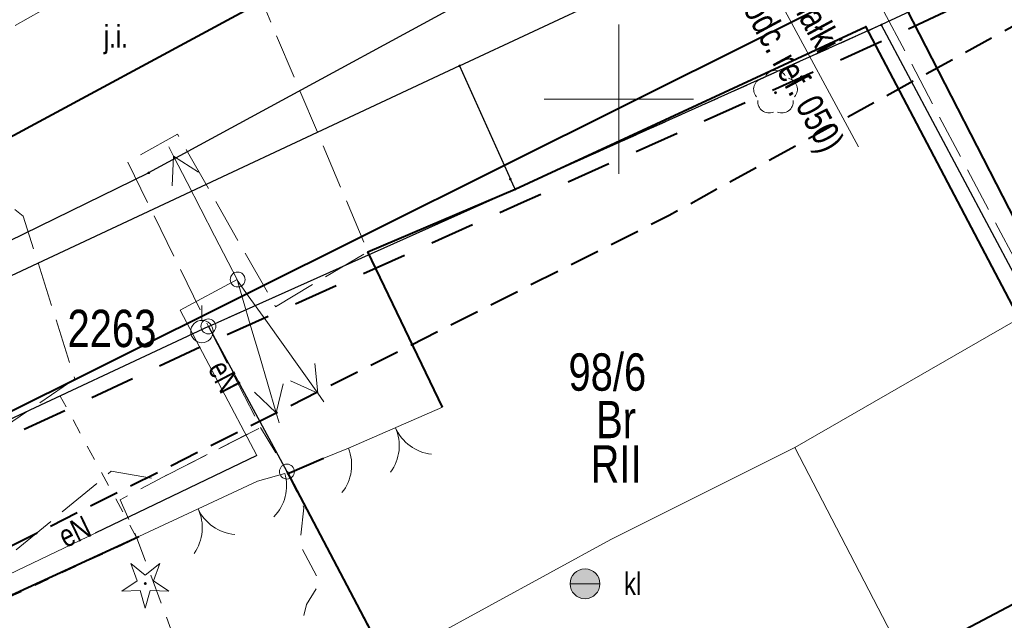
# Model space of a CAD drawing. Header units: metres. Extents: x 7437397 to 7437781, y 5556608 to 5556944.
# Tile 25 of 58: x 7437580 to 7437613, y 5556683 to 5556703. Entities that reach past the tile are written whole.
import ezdxf

# ---------------------------------------------------------------- set-up
doc = ezdxf.new("R2010")
doc.units = ezdxf.units.M
doc.header["$MEASUREMENT"] = 0
for name, pattern in [('EGBK02-500', [2, 1.5, -0.5]), ('EGBO02-500', [2.5, 1.5, -1]), ('EGBU01-500', [1, 0.5, -0.5]), ('KTCR02-500', [1.5, 1, -0.5]), ('KTJZ01-500', [2, 1.5, -0.5])]:
    doc.linetypes.add(name, pattern=pattern)
doc.layers.get('0').update_dxf_attribs({"color": 250, "lineweight": 5})
for name, color, linetype, lineweight in [('131-Punkt osnowy pomiarowej', 7, 'Continuous', 5), ('131-Punkt osnowy pomiarowej-Atr103', 7, 'Continuous', 5), ('202-Punkt graniczny stabilizowany trwale', 7, 'Continuous', 5), ('203-Punkt załamania granicy działki nie stabilizowany', 7, 'Continuous', 5), ('_PROJ_WYMIARY', 7, 'Continuous', 9), ('_PROJ_ZAGOSPODAROWANIE', 7, 'Continuous', 13), ('brama (linia) - symbol', 7, 'Continuous', 5), ('BUIB02_01', 250, 'Continuous', 5), ('BUIB05_01', 250, 'Continuous', 5), ('D_opisy', 7, 'Continuous', 13), ('EGBD03', 250, 'Continuous', 5), ('EGBK02', 250, 'Continuous', 5), ('EGBO02', 250, 'Continuous', 5), ('EGBP04_02', 250, 'Continuous', 5), ('EGBP04_03', 250, 'Continuous', 5), ('EGBU01', 250, 'Continuous', 5), ('furtka (linia) - symbol', 7, 'Continuous', 5), ('KTCR02', 250, 'Continuous', 5), ('KTJZ01', 250, 'Continuous', 5), ('KTOK02', 250, 'Continuous', 5), ('KTOK04', 250, 'Continuous', 5), ('KTOK05_01', 250, 'Continuous', 5), ('MPZP', 250, 'Continuous', 5), ('OBOP01_01', 250, 'Continuous', 5), ('OBOP02_01', 250, 'Continuous', 5), ('przewód elektroenergetyczny (linia)', 7, 'Continuous', 5), ('przewód elektroenergetyczny (linia)-Atr1', 7, 'Continuous', 5), ('przewód elektroenergetyczny niskiego napięcia (linia) - symbol', 7, 'Continuous', 5), ('rura ochronna - przewód elektroenergetyczny (linia)', 7, 'Continuous', 5), ('SUPG_01', 250, 'Continuous', 5), ('SUSM04_01_E', 250, 'Continuous', 5), ('SUUS07', 250, 'Continuous', 5), ('słup (punkt)', 7, 'Continuous', 5), ('Warstwa 3', 250, 'Continuous', 5)]:
    doc.layers.add(name, color=color, linetype=linetype, lineweight=lineweight)
doc.styles.add('ROMANS', font='arial.ttf', dxfattribs={"width": 0.8})
doc.styles.get("Standard").update_dxf_attribs({"font": 'txt.shx', "width": 0.75})
doc.linetypes.add('KTOK05_01-500', pattern='A,3.75,[13,dgnlstyle-rozp_2015.shx,S=0.002778,R=0,X=0,Y=0],3.75', length=7.5)
doc.dimstyles.new('1-500', dxfattribs={"dimscale": 10, "dimtxt": 0.1, "dimasz": 0.07, "dimexe": 0, "dimexo": 0, "dimgap": 0.05, "dimtad": 1, "dimdec": 1, "dimrnd": 0.08, "dimzin": 0, "dimtxsty": 'ROMANS', "dimblk": 'ARCHTICK', "dimcen": 0.02, "dimdle": 0.1, "dimclrt": 256, "dimadec": 0, "dimazin": 0, "dimtfac": 0.666667, "dimtdec": 1, "dimtofl": 0, "dimtmove": 1, "dimatfit": 2, "dimfxl": 0, "dimtolj": 1, "dimtzin": 0, "dimarcsym": 0})
pattern_1 = [(50, (0, 0), (0.7172601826, -0.062752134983), [0.075, -0.825]), (355, (0, 0), (-0.138751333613, 0.7521921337), [0.06, -0.66]), (100.45144446, (0.0598, -0.0052), (0.578508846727, 0.68943999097), [0.063740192, -0.701142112]), (46.1842, (0, 0.2), (1.06724133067, -0.16551928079), [0.1125, -1.2375]), (96.63563549, (0.0889, 0.1862), (0.93466194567, 0.97411860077), [0.095610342, -1.05171376]), (351.18416399, (0, 0.2), (0.93466194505, 0.97411860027), [0.09, -0.990000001]), (21, (0.1, 0.15), (0.59690705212, -0.402618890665), [0.075, -0.825]), (326, (0.1, 0.15), (0.24331533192, 0.725150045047), [0.06, -0.66]), (71.45144474, (0.14974, 0.11645), (0.84022237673, 0.322531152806), [0.06374019, -0.701142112]), (37.5, (0, 0), (0.012159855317, 0.332893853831), [0, -0.652, 0, -0.67, 0, -0.6625]), (7.5, (0, 0), (0.263069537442, 0.394411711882), [0, -0.382, 0, -0.637, 0, -0.2525]), (327.5, (-0.223, 0), (0.5338224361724, -0.022554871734), [0, -0.25, 0, -0.78, 0, -1.035]), (317.5, (-0.323, 0), (0.583186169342, 0.100104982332), [0, -0.325, 0, -0.518, 0, -0.735])]

# ---------------------------------------------------------------- blocks, each defined once
blk = doc.blocks.new('PE04')
at = {"color": 0, "linetype": 'Continuous', "lineweight": 13, "ltscale": 10}
for p, q in [((46.5, 0), (37.84, 5)), ((6.5, 0), (0, 0)), ((6.5, 0), (16.5, 0)), ((16.5, 0), (26.5, 0)), ((26.5, 0), (36.5, 0)), ((36.5, 0), (46.5, 0)), ((46.5, 0), (37.84, -5)), ((46.5, 0), (50, 0))]:
    blk.add_line(p, q, dxfattribs=at)
blk = doc.blocks.new('OK04')
at = {"color": 0, "linetype": 'Continuous', "lineweight": 0, "ltscale": 10}
blk.add_arc((15, 0.01), 15, 120, 180, dxfattribs=at)
blk = doc.blocks.new('OK02')
at = {"layer": 'brama (linia) - symbol', "color": 0, "linetype": 'Continuous', "lineweight": 13, "ltscale": 10}
for centre, start, end in [((-15, 0), 0, 60), ((15, 0), 120, 180)]:
    blk.add_arc(centre, 15, start, end, dxfattribs=at)
blk = doc.blocks.new('131')
at = {"color": 0, "linetype": 'Continuous', "lineweight": 13, "ltscale": 10}
blk.add_line((0, 3.75), (0, 8.75), dxfattribs=at)
blk.add_circle((0, 0), 3.75, dxfattribs=at)
blk = doc.blocks.new('203')
at = {"layer": '203-Punkt załamania granicy działki nie stabilizowany', "linetype": 'Continuous', "lineweight": 13}
h = blk.add_hatch(color=96, dxfattribs=at)
edge = h.paths.add_edge_path()
edge.add_arc((0, 0), 0.45, 0, 360)
blk = doc.blocks.new('202')
at = {"layer": '202-Punkt graniczny stabilizowany trwale', "color": 96, "linetype": 'Continuous', "lineweight": 13}
blk.add_circle((0, 0), 2.5, dxfattribs=at)
blk = doc.blocks.new('SM04')
at = {"layer": 'słup (punkt)', "color": 0, "linetype": 'Continuous', "lineweight": 13}
blk.add_circle((0, 0), 2.5, dxfattribs=at)
blk = doc.blocks.new('OBOP01_01')
at = {"layer": 'OBOP01_01', "linetype": 'Continuous', "lineweight": 13}
h = blk.add_hatch(color=96, dxfattribs=at)
edge = h.paths.add_edge_path()
edge.add_arc((0, 0), 0.05, 0, 360)
at = {"layer": 'OBOP01_01', "color": 96, "linetype": 'Continuous', "lineweight": 13, "flags": 128}
blk.add_lwpolyline([(0, -0.829), (-0.167, -0.23), (-0.788, -0.256), (-0.271, 0.088), (-0.487, 0.671), (0, 0.285), (0.487, 0.671), (0.271, 0.088), (0.788, -0.256), (0.167, -0.23), (0, -0.829)], close=True, dxfattribs=at)
blk = doc.blocks.new('OBOP02_01')
at = {"layer": 'OBOP02_01', "linetype": 'Continuous', "lineweight": 13}
h = blk.add_hatch(color=96, dxfattribs=at)
edge = h.paths.add_edge_path()
edge.add_arc((0, 0), 0.05, 0, 360)
at = {"layer": 'OBOP02_01', "color": 96, "linetype": 'Continuous', "lineweight": 13}
for centre, start, end in [((0, 0.375), 30.1471, 149.8529), ((-0.357, 0.116), 102.1471, 221.8529), ((0.357, 0.116), 318.1471, 77.8529), ((-0.22, -0.303), 174.1472, 293.8529), ((0.22, -0.303), 246.1471, 5.8529)]:
    blk.add_arc(centre, 0.375, start, end, dxfattribs=at)
blk = doc.blocks.new('SUUS07')
at = {"layer": 'SUUS07', "linetype": 'Continuous', "lineweight": 13}
h = blk.add_hatch(color=8, dxfattribs=at)
edge = h.paths.add_edge_path()
edge.add_arc((0, 0), 0.5, 0, 360)
at = {"layer": 'SUUS07', "color": 250, "linetype": 'Continuous', "lineweight": 13}
blk.add_line((-0.5, 0), (0.5, 0), dxfattribs=at)
blk.add_circle((0, 0), 0.5, dxfattribs=at)
blk = doc.blocks.new('_ArchTick')
at = {"color": 0, "linetype": 'ByBlock', "const_width": 0.15}
blk.add_lwpolyline([(-0.5, -0.5), (0.5, 0.5)], dxfattribs=at)
blk = doc.blocks.new('*D81')
at = {"layer": '_PROJ_WYMIARY', "color": 0, "lineweight": -2, "transparency": 16777216}
for p, q in [((7437519.185, 5556712.625), (7437594.059, 5556751.401)), ((7437606.252, 5556725.682), (7437593.171, 5556750.941)), ((7437533.154, 5556687.825), (7437520.073, 5556713.085))]:
    blk.add_line(p, q, dxfattribs=at)
at = {"layer": 'Defpoints', "color": 0}
for p in [(7437593.171, 5556750.941), (7437606.252, 5556725.682), (7437533.154, 5556687.825)]:
    blk.add_point(p, dxfattribs=at)
at = {"layer": '_PROJ_WYMIARY', "color": 0, "lineweight": -2, "transparency": 16777216, "xscale": 0.7000000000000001, "yscale": 0.7000000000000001, "zscale": 0.7000000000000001}
for p, rotation in [((7437593.171, 5556750.941), 27.37889478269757), ((7437520.073, 5556713.085), 207.3788947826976)]:
    blk.add_blockref('_ArchTick', p, dxfattribs=dict(at, rotation=rotation))
at = {"layer": '_PROJ_WYMIARY', "transparency": 16777216, "insert": (7437556.115, 5556732.991), "char_height": 1, "attachment_point": 5, "rotation": 27.3789, "style": 'ROMANS', "bg_fill": 3, "box_fill_scale": 1.25, "bg_fill_color": 256, "bg_fill_true_color": 13158600, "bg_fill_transparency": 0}
blk.add_mtext('\\A1;82,3', dxfattribs=at)

msp = doc.modelspace()

# ---------------------------------------------------------------- hatches: boundary and pattern name
at = {"layer": '_PROJ_ZAGOSPODAROWANIE'}
h = msp.add_hatch(dxfattribs=at)
h.set_pattern_fill('AR-CONC', color=251, scale=0.1, style=0)
h.set_pattern_definition(pattern_1)
h.paths.add_polyline_path([(7437562.283, 5556703.048, -0.023893), (7437532.299, 5556688.645), (7437530.681, 5556687.961, -0.394504), (7437522.668, 5556690.9), (7437522.022, 5556692.179), (7437521.799, 5556692.066), (7437522.445, 5556690.787, 0.394504), (7437530.778, 5556687.731), (7437532.396, 5556688.415, 0.023893), (7437562.402, 5556702.828), (7437593.223, 5556719.488), (7437593.104, 5556719.708)])
h = msp.add_hatch(dxfattribs=at)
h.set_pattern_fill('AR-CONC', color=250, scale=0.1, style=0)
h.set_pattern_definition(pattern_1)
h.paths.add_polyline_path([(7437562.283, 5556703.048, -0.023893), (7437532.299, 5556688.645), (7437530.681, 5556687.961, -0.394504), (7437522.668, 5556690.9), (7437521.806, 5556692.07), (7437521.799, 5556692.066), (7437522.445, 5556690.787, 0.394504), (7437530.778, 5556687.731), (7437532.396, 5556688.415, 0.023893), (7437562.402, 5556702.828), (7437593.223, 5556719.488), (7437593.104, 5556719.708)])

# ---------------------------------------------------------------- linework, layer by layer
at = {"layer": 'BUIB02_01', "color": 212, "linetype": 'Continuous', "lineweight": 40}
msp.add_line((7437609.016, 5556704.209), (7437619.315, 5556684.139), dxfattribs=at)
at = {"layer": 'BUIB02_01', "color": 212, "linetype": 'Continuous', "lineweight": 40, "flags": 128}
msp.add_lwpolyline([(7437578.709, 5556689.08), (7437609.016, 5556704.209), (7437638.73, 5556719.29), (7437644.506, 5556722.382), (7437654.627, 5556703.284)], dxfattribs=at)
at = {"layer": 'BUIB05_01', "color": 7, "linetype": 'Continuous', "lineweight": 40, "flags": 128}
msp.add_lwpolyline([(7437577.73, 5556697.71), (7437589.04, 5556703.81)], dxfattribs=at)
at = {"layer": 'D_opisy'}
msp.add_line((7437596.57, 5556719.592), (7437608.023, 5556698.406), dxfattribs=at)
at = {"layer": 'EGBD03', "color": 114, "linetype": 'Continuous', "lineweight": 30, "true_color": 0x00b140, "flags": 128}
for points in [[(7437646.68, 5556720.13), (7437608.79, 5556702.48)], [(7437598.57, 5556705.31), (7437584.26, 5556697.53)], [(7437594.67, 5556701.11), (7437599.65, 5556703.44)], [(7437608.79, 5556702.48), (7437596.53, 5556696.98)], [(7437608.79, 5556702.48), (7437618.728, 5556683.825)], [(7437594.67, 5556701.11), (7437568.16, 5556688.71)], [(7437594.67, 5556701.11), (7437596.37, 5556697.32)], [(7437549.89, 5556680.73), (7437584.26, 5556697.53)], [(7437596.53, 5556696.98), (7437596.37, 5556697.32)], [(7437586.26, 5556692.39), (7437596.53, 5556696.98)], [(7437586.26, 5556692.39), (7437578.68, 5556688.84)], [(7437586.26, 5556692.39), (7437588.89, 5556687.53)], [(7437588.89, 5556687.53), (7437596.998, 5556672.043)]]:
    msp.add_lwpolyline(points, dxfattribs=at)
at = {"layer": 'EGBK02', "color": 96, "linetype": 'EGBK02-500', "lineweight": 13, "flags": 128}
for points in [[(7437586.26, 5556692.39), (7437581.3, 5556690.06)], [(7437588.89, 5556687.53), (7437586.26, 5556692.39)], [(7437581.3, 5556690.06), (7437578.68, 5556688.84)], [(7437596.998, 5556672.043), (7437588.89, 5556687.53)]]:
    msp.add_lwpolyline(points, dxfattribs=at)
at = {"layer": 'EGBO02', "color": 96, "linetype": 'EGBO02-500', "lineweight": 40, "flags": 128}
msp.add_lwpolyline([(7437509.408, 5556641.775), (7437527.366, 5556653.573), (7437535.53, 5556659.046), (7437540.808, 5556662.655), (7437546.047, 5556666.094), (7437546.417, 5556666.344), (7437547.687, 5556667.174), (7437556.491, 5556673.156), (7437559.221, 5556675.006), (7437566.622, 5556680.047), (7437572.551, 5556684.096), (7437578.927, 5556688.403), (7437581.512, 5556689.607), (7437586.468, 5556691.935), (7437596.734, 5556696.524), (7437608.998, 5556702.025), (7437613.531, 5556704.147), (7437646.901, 5556719.682), (7437664.231, 5556728.731), (7437679.981, 5556736.007), (7437721.816, 5556755.672), (7437743.341, 5556772.789), (7437751.664, 5556779.423)], dxfattribs=at)
at = {"layer": 'EGBU01', "color": 96, "linetype": 'EGBU01-500', "lineweight": 13, "flags": 128}
for points in [[(7437608.79, 5556702.48), (7437613.32, 5556704.6)], [(7437613.32, 5556704.6), (7437608.79, 5556702.48)], [(7437608.79, 5556702.48), (7437596.53, 5556696.98)], [(7437596.53, 5556696.98), (7437608.79, 5556702.48)], [(7437618.728, 5556683.825), (7437608.79, 5556702.48)], [(7437608.79, 5556702.48), (7437618.728, 5556683.825)], [(7437596.53, 5556696.98), (7437586.26, 5556692.39)], [(7437586.26, 5556692.39), (7437596.53, 5556696.98)], [(7437586.26, 5556692.39), (7437581.3, 5556690.06)], [(7437581.3, 5556690.06), (7437586.26, 5556692.39)], [(7437586.26, 5556692.39), (7437588.89, 5556687.53)], [(7437588.89, 5556687.53), (7437586.26, 5556692.39)], [(7437581.3, 5556690.06), (7437578.68, 5556688.84)], [(7437578.68, 5556688.84), (7437581.3, 5556690.06)], [(7437583.87, 5556685.3), (7437581.3, 5556690.06)], [(7437588.89, 5556687.53), (7437596.998, 5556672.043)], [(7437596.998, 5556672.043), (7437588.89, 5556687.53)], [(7437575.92, 5556681.62), (7437583.87, 5556685.3)]]:
    msp.add_lwpolyline(points, dxfattribs=at)
at = {"layer": 'KTCR02', "color": 7, "linetype": 'KTCR02-500', "lineweight": 13, "flags": 128}
msp.add_lwpolyline([(7437579.22, 5556662.5), (7437579.39, 5556669.07), (7437584.18, 5556677.18), (7437585.74, 5556680.27), (7437583.87, 5556685.3), (7437583.31, 5556686.59), (7437584.59, 5556687.27), (7437588.01, 5556689.01), (7437588.89, 5556687.53), (7437589.46, 5556686.32), (7437589.32, 5556685.09), (7437590, 5556683.81), (7437589.55, 5556683.08), (7437588.49, 5556679.13), (7437590.29, 5556675.55), (7437592.5, 5556673.98), (7437595.057, 5556670.991)], dxfattribs=at)
at = {"layer": 'KTJZ01', "color": 7, "linetype": 'KTJZ01-500', "lineweight": 13, "flags": 128}
for points in [[(7437487.24, 5556665.88), (7437500.01, 5556668.65), (7437509.93, 5556671.34), (7437514.81, 5556672.66), (7437528.54, 5556677.57), (7437546.18, 5556685.08), (7437562.31, 5556693.39), (7437575.78, 5556700.17), (7437584.6, 5556705.2), (7437599.33, 5556712.79), (7437607.41, 5556717.03), (7437624.22, 5556725.75), (7437636.91, 5556731.79), (7437639.91, 5556733.3), (7437648.13, 5556737.1), (7437664.08, 5556744.94), (7437674.41, 5556750.47), (7437695.47, 5556762.01), (7437726.23, 5556778.98), (7437745.592, 5556790.579), (7437740.524, 5556799.89), (7437726.071, 5556794.065), (7437721.424, 5556793.261), (7437718.653, 5556793.684), (7437716.454, 5556794.853), (7437714.78, 5556796.65), (7437713.44, 5556798.18), (7437704.05, 5556814.76), (7437696.46, 5556806.77), (7437698.53, 5556806.84), (7437700.74, 5556806.26), (7437702.79, 5556804.94), (7437704.06, 5556803.16), (7437709.44, 5556793.77), (7437711.44, 5556790.12), (7437712.13, 5556787.63), (7437712.21, 5556785.35), (7437711.59, 5556783.66), (7437709.87, 5556781.76), (7437701.28, 5556777.09), (7437699.42, 5556776.48), (7437697.78, 5556776.19), (7437695.76, 5556776.41), (7437693.65, 5556777.51), (7437692.09, 5556778.89), (7437690.49, 5556781.22), (7437685.25, 5556778.28), (7437686.1, 5556775.03), (7437686.085, 5556773.72), (7437685.81, 5556772.51), (7437685.3, 5556771.32), (7437684.475, 5556769.98), (7437683.43, 5556768.68), (7437682.12, 5556767.23), (7437680.52, 5556765.9), (7437679.609, 5556765.424), (7437667.4, 5556758.73), (7437656.58, 5556752.94), (7437646.03, 5556747.24), (7437635.04, 5556741.31), (7437625.46, 5556735.97), (7437617.31, 5556731.03), (7437610.73, 5556727.32), (7437599.83, 5556721.28), (7437592.56, 5556717.41), (7437581.48, 5556711.39), (7437572.19, 5556706.38), (7437570.63, 5556705.57), (7437559.43, 5556699.57), (7437555.27, 5556697.37), (7437547.58, 5556693.6), (7437542.1, 5556690.99), (7437536.78, 5556688.64), (7437527.13, 5556684.56), (7437524.75, 5556685.69), (7437522.99, 5556687.15), (7437521.44, 5556689.45), (7437520.46, 5556691.39), (7437515.43, 5556689.51), (7437516.09, 5556686.202), (7437515.98, 5556684.5), (7437514.73, 5556681.38), (7437513.55, 5556680.28), (7437512.1, 5556679.32), (7437507.87, 5556678.13), (7437498.81, 5556675.82), (7437492.9, 5556674.29)], [(7437589.109, 5556707.502), (7437587.51, 5556704.57), (7437591.6, 5556694.89), (7437588.51, 5556693.05), (7437585.23, 5556698.82), (7437583.56, 5556697.89), (7437586.26, 5556692.39), (7437588.01, 5556689.01), (7437584.59, 5556687.27), (7437583.01, 5556687.54), (7437568.72, 5556675.73), (7437566.49, 5556680.22), (7437581.79, 5556690.63), (7437580.06, 5556696.08), (7437576.97, 5556698.63), (7437575.78, 5556700.17)], [(7437619.068, 5556684.009), (7437615.7, 5556690.01), (7437608.45, 5556703.74)]]:
    msp.add_lwpolyline(points, dxfattribs=at)
at = {"layer": 'KTOK02', "color": 7, "linetype": 'Continuous', "lineweight": 13, "flags": 128}
for points in [[(7437594.1, 5556689.69), (7437590.95, 5556688.31)], [(7437587.9, 5556687.21), (7437583.93, 5556685.36)]]:
    msp.add_lwpolyline(points, dxfattribs=at)
at = {"layer": 'KTOK04', "color": 7, "linetype": 'Continuous', "lineweight": 13, "flags": 128}
for points in [[(7437590.95, 5556688.31), (7437590.12, 5556687.98)], [(7437588.82, 5556687.47), (7437587.9, 5556687.21)]]:
    msp.add_lwpolyline(points, dxfattribs=at)
at = {"layer": 'KTOK05_01', "color": 7, "linetype": 'KTOK05_01-500', "lineweight": 40, "flags": 128}
for points in [[(7437594.1, 5556689.69), (7437591.6, 5556694.89), (7437596.53, 5556696.98), (7437608.26, 5556702.42)], [(7437618.204, 5556683.541), (7437608.27, 5556702.43), (7437608.26, 5556702.42)], [(7437588.9, 5556687.46), (7437590.11, 5556687.98)], [(7437588.89, 5556687.53), (7437597.032, 5556672.062)], [(7437568.97, 5556671.61), (7437569.48, 5556674.26), (7437578.55, 5556682.89), (7437583.93, 5556685.36)]]:
    msp.add_lwpolyline(points, dxfattribs=at)
at = {"layer": 'MPZP', "color": 212, "linetype": 'KTCR02-500', "lineweight": 40, "flags": 128}
msp.add_lwpolyline([(7437480.406, 5556653.046), (7437497.678, 5556655.366), (7437530.257, 5556663.123), (7437555.691, 5556673.002), (7437601.685, 5556696.111), (7437651.01, 5556723.248), (7437712.92, 5556755.928), (7437752.943, 5556777.073)], dxfattribs=at)
at = {"layer": 'MPZP', "color": 212, "linetype": 'KTOK05_01-500', "lineweight": 40, "flags": 128}
msp.add_lwpolyline([(7437495.183, 5556636.991), (7437534.91, 5556646.91), (7437607.002, 5556679.825), (7437691.32, 5556724.349), (7437761.13, 5556762.033)], dxfattribs=at)
at = {"layer": 'przewód elektroenergetyczny (linia)', "color": 1, "linetype": 'Continuous', "lineweight": 13, "flags": 128}
msp.add_lwpolyline([(7437570.15, 5556675.06), (7437569.67, 5556675.52), (7437578.26, 5556683.46), (7437582.47, 5556685.47), (7437587.88, 5556688.07), (7437585.32, 5556692.93), (7437587.22, 5556693.96)], dxfattribs=at)
at = {"layer": 'rura ochronna - przewód elektroenergetyczny (linia)', "color": 1, "linetype": 'Continuous', "lineweight": 30, "flags": 128}
msp.add_lwpolyline([(7437587.88, 5556688.07), (7437582.47, 5556685.47)], dxfattribs=at)
at = {"layer": 'SUPG_01', "color": 52, "linetype": 'Continuous', "lineweight": 13, "flags": 128}
for points in [[(7437619.69, 5556696.07), (7437619.33, 5556696.07), (7437605.899, 5556688.332), (7437599.734, 5556685.262), (7437589.523, 5556679.677), (7437568.76, 5556670.23), (7437547.783, 5556659.698), (7437510.677, 5556638.674)], [(7437605.899, 5556688.332), (7437610.54, 5556679.386)]]:
    msp.add_lwpolyline(points, dxfattribs=at)
at = {"layer": 'Warstwa 3', "color": 7, "linetype": 'Continuous', "lineweight": 0}
for p, q in [((7437600, 5556702.5), (7437600, 5556697.5)), ((7437600, 5556702.5), (7437600, 5556697.5)), ((7437597.5, 5556700), (7437600, 5556700)), ((7437600, 5556700), (7437602.5, 5556700))]:
    msp.add_line(p, q, dxfattribs=at)

# ---------------------------------------------------------------- block references
at = {"layer": '131-Punkt osnowy pomiarowej', "color": 7, "linetype": 'Continuous', "lineweight": 13, "xscale": 0.1, "yscale": 0.1, "zscale": 0.1}
msp.add_blockref('131', (7437586.045, 5556692.218), dxfattribs=at)
at = {"layer": 'EGBP04_02', "color": 96, "linetype": 'Continuous', "lineweight": 13, "xscale": 0.1, "yscale": 0.1, "zscale": 0.1}
for p in [(7437586.26, 5556692.39), (7437588.89, 5556687.53)]:
    msp.add_blockref('202', p, dxfattribs=at)
at = {"layer": 'EGBP04_03', "color": 96, "linetype": 'Continuous', "lineweight": 13, "xscale": 0.1, "yscale": 0.1, "zscale": 0.1}
for p in [(7437608.79, 5556702.48), (7437594.67, 5556701.11), (7437584.26, 5556697.53), (7437596.37, 5556697.32), (7437596.53, 5556696.98)]:
    msp.add_blockref('203', p, dxfattribs=at)
at = {"layer": 'furtka (linia) - symbol', "color": 7, "linetype": 'Continuous', "lineweight": 13, "xscale": 0.1, "yscale": 0.1, "zscale": 0.1}
for p, rotation in [((7437590.95, 5556688.31), 201.682), ((7437588.82, 5556687.47), 195.781)]:
    msp.add_blockref('OK04', p, dxfattribs=dict(at, rotation=rotation))
at = {"layer": 'KTOK02', "color": 7, "linetype": 'Continuous', "lineweight": 13, "xscale": 0.1, "yscale": 0.1, "zscale": 0.1}
for p, rotation in [((7437592.525, 5556689), 203.6579999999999), ((7437585.915, 5556686.285), 204.985)]:
    msp.add_blockref('OK02', p, dxfattribs=dict(at, rotation=rotation))
at = {"layer": 'OBOP01_01', "color": 96, "linetype": 'Continuous', "lineweight": 13}
msp.add_blockref('OBOP01_01', (7437584.148, 5556683.782), dxfattribs=at)
at = {"layer": 'OBOP02_01', "color": 96, "linetype": 'Continuous', "lineweight": 13}
msp.add_blockref('OBOP02_01', (7437605.247, 5556700.213), dxfattribs=at)
at = {"layer": 'przewód elektroenergetyczny niskiego napięcia (linia) - symbol', "color": 1, "linetype": 'Continuous', "lineweight": 13, "xscale": 0.1, "yscale": 0.1, "zscale": 0.1}
for p, rotation in [((7437587.22, 5556693.96), 117.236), ((7437587.22, 5556693.96), 286.407), ((7437587.22, 5556693.94), 305.496)]:
    msp.add_blockref('PE04', p, dxfattribs=dict(at, rotation=rotation))
at = {"layer": 'SUSM04_01_E', "color": 7, "linetype": 'Continuous', "lineweight": 13, "xscale": 0.1, "yscale": 0.1, "zscale": 0.1}
msp.add_blockref('SM04', (7437587.24, 5556693.96), dxfattribs=at)
at = {"layer": 'SUUS07', "color": 7, "linetype": 'Continuous', "lineweight": 13}
msp.add_blockref('SUUS07', (7437598.869, 5556683.775), dxfattribs=at)

# ---------------------------------------------------------------- texts
at = {"layer": '131-Punkt osnowy pomiarowej-Atr103', "color": 7, "lineweight": 30, "insert": (7437581.544, 5556691.68), "char_height": 1.25, "attachment_point": 7, "line_spacing_factor": 0.6}
msp.add_mtext('\\FWORKING_1250;\\H1x;\\W0.8;2263', dxfattribs=at)
at = {"layer": 'D_opisy', "insert": (7437600.529, 5556714.769), "char_height": 0.9, "attachment_point": 1, "rotation": 298.3934}
msp.add_mtext('\\fArial|b0|i0|c238238|p39;\\H1x;\\W0.75;Przebudowa zjazdu na dwie działki\\Pkm 0+086.69 (km 1+225.36, odc. ref. 050)', dxfattribs=at)
at = {"layer": 'EGBD03', "color": 114, "linetype": 'Continuous', "lineweight": 30, "true_color": 0x00b140, "insert": (7437598.316, 5556690.22), "char_height": 1.25, "attachment_point": 7, "line_spacing_factor": 0.6}
msp.add_mtext('\\FWORKING_1250;\\H1x;\\W0.8;98/6', dxfattribs=at)
at = {"layer": 'EGBK02', "color": 96, "linetype": 'Continuous', "lineweight": 30, "insert": (7437599.055, 5556687.16), "char_height": 1.25, "attachment_point": 7, "line_spacing_factor": 0.6}
msp.add_mtext('\\FWORKING_1250;\\H1x;\\W0.8;RII', dxfattribs=at)
at = {"layer": 'EGBU01', "color": 96, "linetype": 'Continuous', "lineweight": 30, "insert": (7437599.241, 5556688.648), "char_height": 1.25, "attachment_point": 7, "line_spacing_factor": 0.6}
msp.add_mtext('\\FWORKING_1250;\\H1x;\\W0.8;Br', dxfattribs=at)
at = {"layer": 'KTJZ01', "color": 7, "linetype": 'Continuous', "lineweight": 13, "insert": (7437582.76, 5556701.5), "char_height": 0.75, "attachment_point": 7, "line_spacing_factor": 0.6}
msp.add_mtext('\\FWORKING_1250;\\H1x;\\W0.8;j.i.', dxfattribs=at)
at = {"layer": 'przewód elektroenergetyczny (linia)-Atr1', "color": 1, "char_height": 0.75, "attachment_point": 4, "line_spacing_factor": 0.6}
for insert, rotation in [((7437586.553, 5556691.161), 297.778), ((7437581.32, 5556685.295), 25.669)]:
    msp.add_mtext('\\FWORKING_1250;\\H1x;\\W0.8;eN', dxfattribs=dict(at, insert=insert, rotation=rotation))
at = {"layer": 'SUUS07', "color": 7, "linetype": 'Continuous', "lineweight": 13, "insert": (7437600.175, 5556683.4), "char_height": 0.75, "attachment_point": 7, "line_spacing_factor": 0.6}
msp.add_mtext('\\FWORKING;\\H1x;\\W0.8;kl', dxfattribs=at)

# ---------------------------------------------------------------- next in the draw order: dimensions: what is measured, and where the dimension line sits
at = {"layer": '_PROJ_WYMIARY'}
dim = msp.add_aligned_dim(p1=(7437533.154, 5556687.825), p2=(7437606.252, 5556725.682), distance=28.446, dimstyle='1-500', dxfattribs=at)
dim.commit()
dim.dimension.update_dxf_attribs({"geometry": '*D81', "text_midpoint": (7437556.115, 5556732.991)})

doc.saveas('drawing.dxf')
